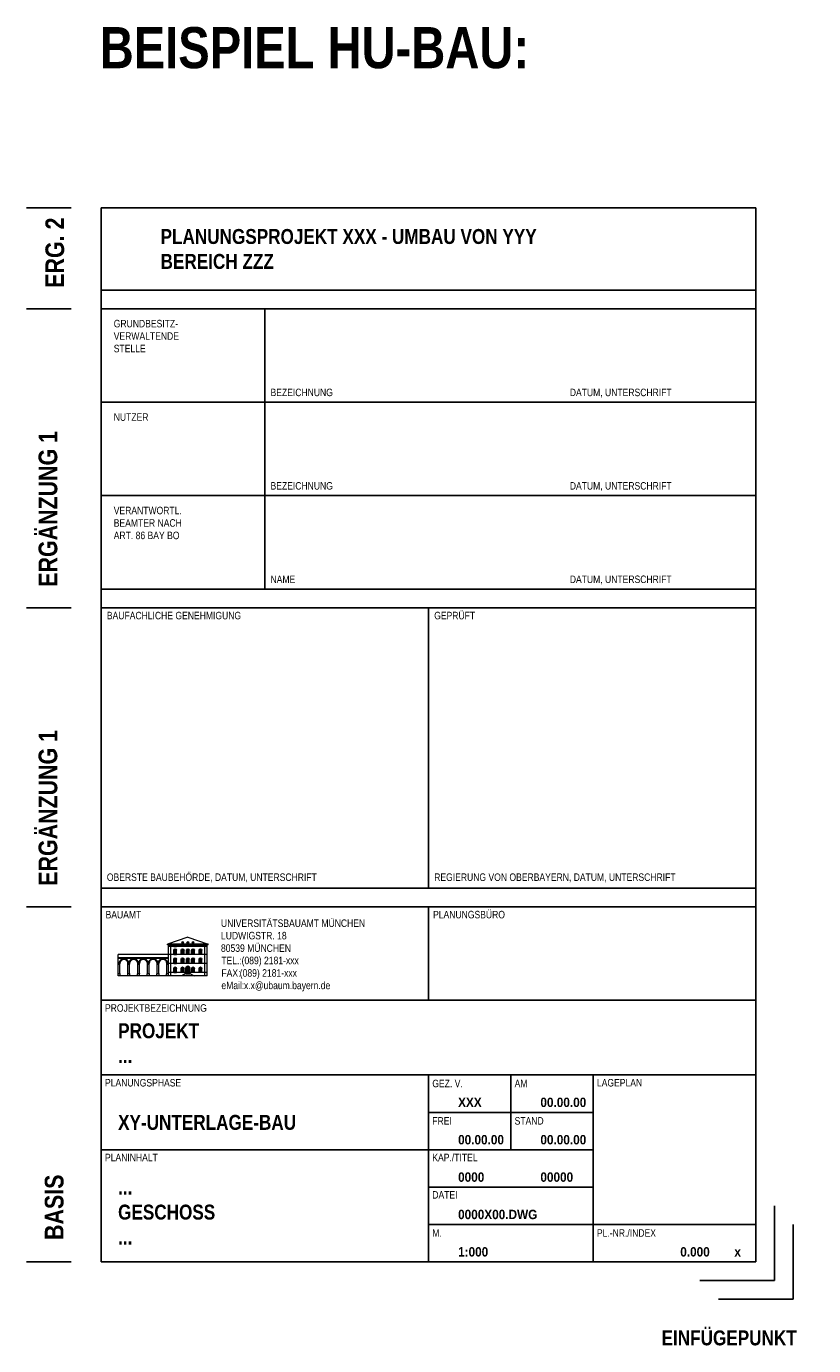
# Paper-space layout 'UBA-M Plankopf Basis+HU-Bau' of a CAD drawing. Extents: x -59 to 1067, y 10 to 746.
# Tile 6 of 7: x 856 to 1067, y 10 to 363. Entities that reach past the tile are written whole.
import ezdxf

# ---------------------------------------------------------------- set-up
doc = ezdxf.new("R2010")
doc.units = 0
doc.header["$LTSCALE"] = 0.05
doc.layers.get('0').update_dxf_attribs({"color": 1})
doc.layers.add('Z_01_HILFSLINIE', color=9, linetype='Continuous', plot=False)
doc.layers.add('Z_06_PLANKOPF', color=183, linetype='Continuous', lineweight=25)
doc.layers.add('Z_08_PLANBESCHRIFT', color=183, linetype='Continuous')
doc.styles.add('Plankopf Inh groß', font='ARIALNB.TTF', dxfattribs={"height": 4})
doc.styles.add('Plankopf Inh klein', font='ARIALNB.TTF', dxfattribs={"width": 1.1, "height": 2.5})
doc.styles.add('Plankopf Überschriften', font='ARIALN.TTF', dxfattribs={"height": 2})

# ---------------------------------------------------------------- blocks, each defined once
blk = doc.blocks.new('Plankopf Basis')
h = blk.add_hatch(color=256)
edge = h.paths.add_edge_path()
edge.add_line((-165.62, 92.23), (-164.86, 92.23))
edge.add_line((-164.86, 92.23), (-164.86, 93.27))
edge.add_arc((-165.24, 93.27), 0.38, 0, 180)
edge.add_line((-165.62, 93.27), (-165.62, 92.23))
h = blk.add_hatch(color=256)
edge = h.paths.add_edge_path()
edge.add_line((-163.63, 92.23), (-162.87, 92.23))
edge.add_line((-162.87, 92.23), (-162.87, 93.27))
edge.add_arc((-163.25, 93.27), 0.38, 0, 180)
edge.add_line((-163.63, 93.27), (-163.63, 92.23))
h = blk.add_hatch(color=256)
edge = h.paths.add_edge_path()
edge.add_line((-162.23, 92.23), (-161.47, 92.23))
edge.add_line((-161.47, 92.23), (-161.47, 93.27))
edge.add_arc((-161.85, 93.27), 0.38, 0, 180)
edge.add_line((-162.23, 93.27), (-162.23, 92.23))
h = blk.add_hatch(color=256)
edge = h.paths.add_edge_path()
edge.add_line((-160.83, 92.23), (-160.07, 92.23))
edge.add_line((-160.07, 92.23), (-160.07, 93.27))
edge.add_arc((-160.45, 93.27), 0.38, 0, 180)
edge.add_line((-160.83, 93.27), (-160.83, 92.23))
h = blk.add_hatch(color=256)
edge = h.paths.add_edge_path()
edge.add_line((-158.85, 92.23), (-158.09, 92.23))
edge.add_line((-158.09, 92.23), (-158.09, 93.27))
edge.add_arc((-158.47, 93.27), 0.38, 0, 180)
edge.add_line((-158.85, 93.27), (-158.85, 92.23))
h = blk.add_hatch(color=256)
edge = h.paths.add_edge_path()
edge.add_line((-165.62, 89.82), (-164.86, 89.82))
edge.add_line((-164.86, 89.82), (-164.86, 90.86))
edge.add_arc((-165.24, 90.86), 0.38, 0, 180)
edge.add_line((-165.62, 90.86), (-165.62, 89.82))
h = blk.add_hatch(color=256)
edge = h.paths.add_edge_path()
edge.add_line((-165.62, 87.39), (-164.86, 87.39))
edge.add_line((-164.86, 87.39), (-164.86, 88.43))
edge.add_arc((-165.24, 88.43), 0.38, 0, 180)
edge.add_line((-165.62, 88.43), (-165.62, 87.39))
h = blk.add_hatch(color=256)
edge = h.paths.add_edge_path()
edge.add_line((-163.63, 89.82), (-162.87, 89.82))
edge.add_line((-162.87, 89.82), (-162.87, 90.86))
edge.add_arc((-163.25, 90.86), 0.38, 0, 180)
edge.add_line((-163.63, 90.86), (-163.63, 89.82))
h = blk.add_hatch(color=256)
edge = h.paths.add_edge_path()
edge.add_line((-163.63, 87.39), (-162.87, 87.39))
edge.add_line((-162.87, 87.39), (-162.87, 88.43))
edge.add_arc((-163.25, 88.43), 0.38, 0, 180)
edge.add_line((-163.63, 88.43), (-163.63, 87.39))
h = blk.add_hatch(color=256)
edge = h.paths.add_edge_path()
edge.add_line((-162.37, 87.09), (-161.33, 87.09))
edge.add_line((-161.33, 87.09), (-161.33, 88.55))
edge.add_arc((-161.85, 88.55), 0.52, 0, 180)
edge.add_line((-162.37, 88.55), (-162.37, 87.09))
h = blk.add_hatch(color=256)
edge = h.paths.add_edge_path()
edge.add_line((-162.23, 89.82), (-161.47, 89.82))
edge.add_line((-161.47, 89.82), (-161.47, 90.86))
edge.add_arc((-161.85, 90.86), 0.38, 0, 180)
edge.add_line((-162.23, 90.86), (-162.23, 89.82))
h = blk.add_hatch(color=256)
edge = h.paths.add_edge_path()
edge.add_line((-160.83, 89.82), (-160.07, 89.82))
edge.add_line((-160.07, 89.82), (-160.07, 90.86))
edge.add_arc((-160.45, 90.86), 0.38, 0, 180)
edge.add_line((-160.83, 90.86), (-160.83, 89.82))
h = blk.add_hatch(color=256)
edge = h.paths.add_edge_path()
edge.add_line((-160.83, 87.39), (-160.07, 87.39))
edge.add_line((-160.07, 87.39), (-160.07, 88.43))
edge.add_arc((-160.45, 88.43), 0.38, 0, 180)
edge.add_line((-160.83, 88.43), (-160.83, 87.39))
h = blk.add_hatch(color=256)
edge = h.paths.add_edge_path()
edge.add_line((-158.85, 89.82), (-158.09, 89.82))
edge.add_line((-158.09, 89.82), (-158.09, 90.86))
edge.add_arc((-158.47, 90.86), 0.38, 0, 180)
edge.add_line((-158.85, 90.86), (-158.85, 89.82))
h = blk.add_hatch(color=256)
edge = h.paths.add_edge_path()
edge.add_line((-158.85, 87.39), (-158.09, 87.39))
edge.add_line((-158.09, 87.39), (-158.09, 88.43))
edge.add_arc((-158.47, 88.43), 0.38, 0, 180)
edge.add_line((-158.85, 88.43), (-158.85, 87.39))
for p, q in [((-185, 105), (-10, 105)), ((-185, 10), (-185, 105)), ((-97.5, 80), (-97.5, 105)), ((-10, 105), (-10, 10)), ((-165.62, 92.23), (-164.86, 92.23)), ((-165.56, 94.68), (-164.92, 94.68)), ((-165.56, 94.33), (-164.92, 94.33)), ((-165.62, 89.82), (-164.86, 89.82)), ((-165.62, 87.39), (-164.86, 87.39)), ((-162.37, 87.09), (-161.33, 87.09)), ((-185, 80), (-10, 80)), ((-185, 60), (-10, 60)), ((-97.5, 10), (-97.5, 60)), ((-75.5, 40), (-75.5, 60)), ((-53.5, 10), (-53.5, 60)), ((-97.5, 50), (-53.5, 50)), ((-185, 40), (-53.5, 40)), ((-97.5, 30), (-53.5, 30)), ((-97.5, 20), (-10, 20)), ((-185, 10), (-10, 10))]:
    blk.add_line(p, q)
at = {"lineweight": 13}
for p, q in [((-161.85, 96.84), (-167.25, 95)), ((-163.57, 95.32), (-162.93, 95.32)), ((-162.17, 95.32), (-161.53, 95.32)), ((-161.85, 96.84), (-156.45, 95)), ((-160.77, 95.32), (-160.13, 95.32)), ((-180.45, 86.53), (-180.45, 92.23)), ((-156.69, 92.23), (-180.45, 92.23)), ((-156.45, 95), (-167.25, 95)), ((-167.25, 94.78), (-167.25, 95)), ((-156.45, 94.78), (-167.25, 94.78)), ((-167.01, 86.53), (-167.01, 94.78)), ((-156.69, 94.68), (-167.01, 94.68)), ((-156.69, 94.33), (-167.01, 94.33)), ((-166.43, 86.53), (-166.43, 94.78)), ((-165.62, 92.23), (-165.62, 93.27)), ((-165.56, 94.33), (-165.56, 94.68)), ((-164.92, 94.33), (-164.92, 94.68)), ((-164.86, 92.23), (-164.86, 93.27)), ((-163.63, 92.23), (-163.63, 93.27)), ((-162.87, 92.23), (-162.87, 93.27)), ((-162.23, 92.23), (-162.23, 93.27)), ((-162.17, 94.33), (-162.17, 94.68)), ((-161.53, 94.33), (-161.53, 94.68)), ((-161.47, 92.23), (-161.47, 93.27)), ((-160.83, 92.23), (-160.83, 93.27)), ((-160.07, 92.23), (-160.07, 93.27)), ((-158.85, 92.23), (-158.85, 93.27)), ((-158.79, 94.33), (-158.79, 94.68)), ((-158.15, 94.33), (-158.15, 94.68)), ((-158.09, 92.23), (-158.09, 93.27)), ((-157.28, 86.53), (-157.28, 94.78)), ((-156.69, 86.53), (-156.69, 94.78)), ((-156.45, 94.78), (-156.45, 95)), ((-167.01, 91.34), (-180.45, 91.34)), ((-167.01, 91.12), (-180.45, 91.12)), ((-179.81, 89.82), (-180.45, 89.82)), ((-180.01, 89.55), (-180.45, 89.55)), ((-180.01, 87.17), (-180.01, 89.82)), ((-177.95, 89.82), (-177.31, 89.82)), ((-177.85, 87.17), (-177.85, 89.82)), ((-177.41, 89.55), (-177.85, 89.55)), ((-177.41, 87.17), (-177.41, 89.82)), ((-175.35, 89.82), (-174.71, 89.82)), ((-175.25, 87.17), (-175.25, 89.82)), ((-174.81, 89.55), (-175.25, 89.55)), ((-174.81, 87.17), (-174.81, 89.82)), ((-172.75, 89.82), (-172.11, 89.82)), ((-172.65, 87.17), (-172.65, 89.82)), ((-172.21, 89.55), (-172.65, 89.55)), ((-172.21, 87.17), (-172.21, 89.82)), ((-170.15, 89.82), (-169.51, 89.82)), ((-170.05, 87.17), (-170.05, 89.82)), ((-169.61, 89.55), (-170.05, 89.55)), ((-169.61, 87.17), (-169.61, 89.82)), ((-167.01, 89.82), (-167.65, 89.82)), ((-167.45, 87.17), (-167.45, 89.82)), ((-167.01, 89.55), (-167.45, 89.55)), ((-156.69, 89.82), (-167.01, 89.82)), ((-165.62, 89.82), (-165.62, 90.86)), ((-165.62, 87.39), (-165.62, 88.43)), ((-164.86, 89.82), (-164.86, 90.86)), ((-164.86, 87.39), (-164.86, 88.43)), ((-163.63, 89.82), (-163.63, 90.86)), ((-163.63, 87.39), (-163.63, 88.43)), ((-162.87, 89.82), (-162.87, 90.86)), ((-162.87, 87.39), (-162.87, 88.43)), ((-162.37, 87.09), (-162.37, 88.55)), ((-162.23, 89.82), (-162.23, 90.86)), ((-161.47, 89.82), (-161.47, 90.86)), ((-161.33, 87.09), (-161.33, 88.55)), ((-160.83, 89.82), (-160.83, 90.86)), ((-160.83, 87.39), (-160.83, 88.43)), ((-160.07, 89.82), (-160.07, 90.86)), ((-160.07, 87.39), (-160.07, 88.43)), ((-158.85, 89.82), (-158.85, 90.86)), ((-158.85, 87.39), (-158.85, 88.43)), ((-158.09, 89.82), (-158.09, 90.86)), ((-158.09, 87.39), (-158.09, 88.43)), ((-180.45, 87.17), (-180.01, 87.17)), ((-156.69, 86.53), (-180.45, 86.53)), ((-180.01, 87.17), (-179.93, 87.09)), ((-179.93, 86.53), (-179.93, 87.09)), ((-177.85, 87.17), (-177.93, 87.09)), ((-177.93, 86.53), (-177.93, 87.09)), ((-177.85, 87.17), (-177.41, 87.17)), ((-177.41, 87.17), (-177.33, 87.09)), ((-177.33, 86.53), (-177.33, 87.09)), ((-175.25, 87.17), (-175.33, 87.09)), ((-175.33, 86.53), (-175.33, 87.09)), ((-175.25, 87.17), (-174.81, 87.17)), ((-174.81, 87.17), (-174.73, 87.09)), ((-174.73, 86.53), (-174.73, 87.09)), ((-172.65, 87.17), (-172.73, 87.09)), ((-172.73, 86.53), (-172.73, 87.09)), ((-172.65, 87.17), (-172.21, 87.17)), ((-172.21, 87.17), (-172.13, 87.09)), ((-172.13, 86.53), (-172.13, 87.09)), ((-170.05, 87.17), (-170.13, 87.09)), ((-170.13, 86.53), (-170.13, 87.09)), ((-170.05, 87.17), (-169.61, 87.17)), ((-169.61, 87.17), (-169.53, 87.09)), ((-169.53, 86.53), (-169.53, 87.09)), ((-167.45, 87.17), (-167.53, 87.09)), ((-167.53, 86.53), (-167.53, 87.09)), ((-167.45, 87.17), (-167.01, 87.17)), ((-162.37, 87.39), (-167.01, 87.39)), ((-162.53, 87.09), (-163.5, 86.53)), ((-161.17, 87.09), (-162.53, 87.09)), ((-156.69, 87.39), (-161.33, 87.39)), ((-161.17, 87.09), (-160.2, 86.53))]:
    blk.add_line(p, q, dxfattribs=at)
for centre, radius, start, end in [((-163.25, 95.32), 0.32, 0, 180), ((-161.85, 95.32), 0.32, 0, 180), ((-160.45, 95.32), 0.32, 0, 180), ((-178.93, 89.82), 1.3, 359.9994, 180.0006), ((-178.93, 89.82), 1.08, 0, 180), ((-176.33, 89.82), 1.3, 359.9994, 180.0006), ((-176.33, 89.82), 1.08, 0, 180), ((-173.73, 89.82), 1.3, 359.9994, 180.0006), ((-173.73, 89.82), 1.08, 0, 180), ((-171.13, 89.82), 1.3, 359.9994, 180.0006), ((-171.13, 89.82), 1.08, 0, 180), ((-168.53, 89.82), 1.3, 359.9994, 180.0006), ((-168.53, 89.82), 1.08, 0, 180)]:
    blk.add_arc(centre, radius, start, end, dxfattribs=at)
for centre, radius in [((-165.24, 93.27), 0.38), ((-163.25, 93.27), 0.38), ((-161.85, 93.27), 0.38), ((-160.45, 93.27), 0.38), ((-158.47, 93.27), 0.38), ((-165.24, 90.86), 0.38), ((-165.24, 88.43), 0.38), ((-163.25, 90.86), 0.38), ((-163.25, 88.43), 0.38), ((-161.85, 88.55), 0.52), ((-161.85, 90.86), 0.38), ((-160.45, 90.86), 0.38), ((-160.45, 88.43), 0.38), ((-158.47, 90.86), 0.38), ((-158.47, 88.43), 0.38)]:
    blk.add_arc(centre, radius, 0, 180)
at = {"style": 'Plankopf Überschriften'}
for s, p in [('PROJEKTBEZEICHNUNG', (-184, 76.92)), ('PLANUNGSPHASE', (-184, 56.92)), ('GEZ. V.', (-96.5, 56.72)), ('AM', (-74.5, 56.72)), ('LAGEPLAN', (-52.5, 56.92)), ('FREI', (-96.5, 46.72)), ('STAND', (-74.5, 46.72)), ('PLANINHALT', (-184, 36.92)), ('KAP./TITEL', (-96.5, 36.92)), ('DATEI', (-96.5, 26.92)), ('M.', (-96.5, 16.72)), ('PL.-NR./INDEX', (-52.5, 16.72))]:
    blk.add_text(s, height=2, dxfattribs=at).set_placement(p)
at = {"char_height": 2, "attachment_point": 1, "style": 'Plankopf Überschriften'}
for s, insert in [('BAUAMT', (-183.84, 103.89)), ('TEL.:', (-152.9, 91.61)), ('FAX:', (-152.88, 88.29)), ('eMail:', (-152.88, 84.97))]:
    blk.add_mtext(s, dxfattribs=dict(at, insert=insert))
for tag, p, height, style in [('PLANUNGSBÜRO', (-96.3, 101.92), 2, 'Plankopf Überschriften'), ('UBAUM', (-153, 99.61), 2, 'Plankopf Überschriften'), ('LUD18', (-153, 96.28), 2, 'Plankopf Überschriften'), ('MÜ', (-153, 92.95), 2, 'Plankopf Überschriften'), ('000', (-147.96, 86.3), 2, 'Plankopf Überschriften'), ('000', (-147.48, 89.65), 2, 'Plankopf Überschriften'), ('XXX', (-146.85, 82.97), 2, 'Plankopf Überschriften'), ('PROJEKT', (-180.47, 69.82), 4, 'Plankopf Inh groß'), ('Z2', (-180.5, 63.18), 4, 'Plankopf Inh groß'), ('XY-UNTERLAGE-BAU', (-180.5, 45.32), 4, 'Plankopf Inh groß'), ('Z1', (-180.5, 27.97), 4, 'Plankopf Inh groß'), ('Z2', (-180.5, 21.31), 4, 'Plankopf Inh groß'), ('Z3', (-180.5, 14.64), 4, 'Plankopf Inh groß')]:
    blk.add_attdef(tag, p, '', height=height, dxfattribs=dict(style=style))
at = {"style": 'Plankopf Inh klein', "width": 1.1}
for tag, p in [('XXX', (-89.6, 51.43)), ('00.00.00', (-67.6, 51.43)), ('00.00.00', (-89.6, 41.43)), ('00.00.00', (-67.6, 41.43)), ('0000', (-89.6, 31.43)), ('00000', (-67.6, 31.43)), ('0000X00.DWG', (-89.6, 21.43)), ('1:000', (-89.6, 11.43)), ('0.000', (-30.22, 11.43)), ('x', (-15.75, 11.43))]:
    blk.add_attdef(tag, p, '', height=2.5, dxfattribs=at)

psp = doc.layouts.new('UBA-M Plankopf Basis+HU-Bau')

# ---------------------------------------------------------------- linework, layer by layer
at = {"layer": 'Z_01_HILFSLINIE'}
for p, q in [((1056.13, 27.04), (1056.13, 47.04)), ((1061.13, 22.04), (1061.13, 42.04)), ((1056.13, 27.04), (1036.13, 27.04)), ((1061.13, 22.04), (1041.13, 22.04))]:
    psp.add_line(p, q, dxfattribs=at)
at = {"layer": 'Z_06_PLANKOPF'}
for p, q in [((1051.13, 314.04), (876.13, 314.04)), ((876.13, 314.04), (876.13, 287.04)), ((1051.13, 314.04), (1051.13, 287.04)), ((1051.13, 292.04), (876.13, 292.04)), ((1051.13, 287.04), (876.13, 287.04)), ((876.13, 287.04), (876.13, 207.04)), ((919.88, 212.04), (919.88, 287.04)), ((1051.13, 287.04), (1051.13, 207.04)), ((1051.13, 262.04), (876.13, 262.04)), ((1051.13, 237.04), (876.13, 237.04)), ((1051.13, 212.04), (876.13, 212.04)), ((876.13, 207.04), (876.13, 127.04)), ((1051.13, 207.04), (876.13, 207.04)), ((963.63, 132.04), (963.63, 207.04)), ((1051.13, 207.04), (1051.13, 127.04)), ((876.13, 132.04), (1051.13, 132.04))]:
    psp.add_line(p, q, dxfattribs=at)
at = {"layer": 'Z_08_PLANBESCHRIFT'}
for p, q in [((868.13, 314.04), (856.13, 314.04)), ((868.13, 287.04), (856.13, 287.04)), ((868.13, 207.04), (856.13, 207.04)), ((868.13, 127.04), (856.13, 127.04)), ((868.13, 32.04), (856.13, 32.04))]:
    psp.add_line(p, q, dxfattribs=at)

# ---------------------------------------------------------------- block references
at = {"layer": 'Z_06_PLANKOPF'}
ref = psp.add_blockref('Plankopf Basis', (1061.13, 22.04), dxfattribs=at)
ref.add_attrib('PROJEKT', 'PROJEKT ', (880.65, 91.86), dxfattribs={"layer": '0', "height": 4, "style": 'Plankopf Inh groß'})
ref.add_attrib('Z2', '...', (880.63, 85.21), dxfattribs={"layer": '0', "height": 4, "style": 'Plankopf Inh groß'})
ref.add_attrib('XY-UNTERLAGE-BAU', 'XY-UNTERLAGE-BAU', (880.63, 67.36), dxfattribs={"layer": '0', "height": 4, "style": 'Plankopf Inh groß'})
ref.add_attrib('Z1', '...', (880.63, 50.01), dxfattribs={"layer": '0', "height": 4, "style": 'Plankopf Inh groß'})
ref.add_attrib('Z2', 'GESCHOSS', (880.63, 43.35), dxfattribs={"layer": '0', "height": 4, "style": 'Plankopf Inh groß'})
ref.add_attrib('Z3', '...', (880.63, 36.68), dxfattribs={"layer": '0', "height": 4, "style": 'Plankopf Inh groß'})
ref.add_attrib('1:000', '1:000', (971.52, 33.47), dxfattribs={"layer": '0', "height": 2.5, "style": 'Plankopf Inh klein', "width": 1.1})
ref.add_attrib('0.000', '0.000', (1030.91, 33.47), dxfattribs={"layer": '0', "height": 2.5, "style": 'Plankopf Inh klein', "width": 1.1})
ref.add_attrib('x', 'x', (1045.37, 33.47), dxfattribs={"layer": '0', "height": 2.5, "style": 'Plankopf Inh klein', "width": 1.1})
ref.add_attrib('XXX', 'XXX', (971.52, 73.47), dxfattribs={"layer": '0', "height": 2.5, "style": 'Plankopf Inh klein', "width": 1.1})
ref.add_attrib('00.00.00', '00.00.00', (993.52, 73.47), dxfattribs={"layer": '0', "height": 2.5, "style": 'Plankopf Inh klein', "width": 1.1})
ref.add_attrib('00.00.00', '00.00.00', (971.52, 63.47), dxfattribs={"layer": '0', "height": 2.5, "style": 'Plankopf Inh klein', "width": 1.1})
ref.add_attrib('00.00.00', '00.00.00', (993.52, 63.47), dxfattribs={"layer": '0', "height": 2.5, "style": 'Plankopf Inh klein', "width": 1.1})
ref.add_attrib('0000', '0000', (971.52, 53.47), dxfattribs={"layer": '0', "height": 2.5, "style": 'Plankopf Inh klein', "width": 1.1})
ref.add_attrib('00000', '00000', (993.52, 53.47), dxfattribs={"layer": '0', "height": 2.5, "style": 'Plankopf Inh klein', "width": 1.1})
ref.add_attrib('0000X00.DWG', '0000X00.DWG', (971.52, 43.47), dxfattribs={"layer": '0', "height": 2.5, "style": 'Plankopf Inh klein', "width": 1.1})
ref.add_attrib('UBAUM', 'UNIVERSITÄTSBAUAMT MÜNCHEN', (908.13, 121.65), dxfattribs={"layer": '0', "height": 2, "style": 'Plankopf Überschriften'})
ref.add_attrib('LUD18', 'LUDWIGSTR. 18', (908.13, 118.32), dxfattribs={"layer": '0', "height": 2, "style": 'Plankopf Überschriften'})
ref.add_attrib('MÜ', '80539 MÜNCHEN', (908.13, 114.98), dxfattribs={"layer": '0', "height": 2, "style": 'Plankopf Überschriften'})
ref.add_attrib('000', '(089) 2181-xxx', (913.65, 111.68), dxfattribs={"layer": '0', "height": 2, "style": 'Plankopf Überschriften'})
ref.add_attrib('000', '(089) 2181-xxx', (913.16, 108.33), dxfattribs={"layer": '0', "height": 2, "style": 'Plankopf Überschriften'})
ref.add_attrib('XXX', 'x.x@ubaum.bayern.de', (914.27, 105), dxfattribs={"layer": '0', "height": 2, "style": 'Plankopf Überschriften'})
ref.add_attrib('PLANUNGSBÜRO', 'PLANUNGSBÜRO', (964.83, 123.95), dxfattribs={"layer": '0', "height": 2, "style": 'Plankopf Überschriften'})

# ---------------------------------------------------------------- texts
at = {"layer": 'Z_01_HILFSLINIE', "insert": (1025.91, 13.7), "char_height": 4, "attachment_point": 1, "style": 'Plankopf Inh groß'}
psp.add_mtext('EINFÜGEPUNKT', dxfattribs=at)
at = {"layer": 'Z_06_PLANKOPF', "style": 'Plankopf Überschriften'}
for s, p in [('BEZEICHNUNG', (921.38, 263.66)), ('DATUM, UNTERSCHRIFT', (1001.38, 263.66)), ('BEZEICHNUNG', (921.38, 238.66)), ('DATUM, UNTERSCHRIFT', (1001.38, 238.66)), ('NAME', (921.38, 213.66)), ('DATUM, UNTERSCHRIFT', (1001.38, 213.66)), ('BAUFACHLICHE GENEHMIGUNG', (877.63, 203.96)), ('GEPRÜFT', (965.13, 203.96)), ('OBERSTE BAUBEHÖRDE, DATUM, UNTERSCHRIFT', (877.63, 133.96)), ('REGIERUNG VON OBERBAYERN, DATUM, UNTERSCHRIFT', (965.13, 133.96))]:
    psp.add_text(s, height=2, dxfattribs=at).set_placement(p)
at = {"layer": 'Z_06_PLANKOPF', "insert": (891.99, 308.38), "char_height": 4, "attachment_point": 1, "style": 'Plankopf Inh groß'}
psp.add_mtext('PLANUNGSPROJEKT XXX - UMBAU VON YYY\\PBEREICH ZZZ', dxfattribs=at)
at = {"layer": 'Z_06_PLANKOPF', "char_height": 2, "attachment_point": 1, "style": 'Plankopf Überschriften'}
for s, insert, width in [('GRUNDBESITZ- VERWALTENDE STELLE', (879.47, 284.07), 25), ('NUTZER', (879.47, 259.07), 25), ('VERANTWORTL. BEAMTER NACH ART. 86 BAY BO', (879.47, 234.07), 20)]:
    psp.add_mtext(s, dxfattribs=dict(at, insert=insert, width=width))
at = {"layer": 'Z_08_PLANBESCHRIFT', "insert": (875.72, 362.4), "char_height": 11, "attachment_point": 1, "style": 'Plankopf Inh groß'}
psp.add_mtext('BEISPIEL HU-BAU:', dxfattribs=at)
at = {"layer": 'Z_08_PLANBESCHRIFT', "char_height": 5, "attachment_point": 1, "rotation": 90, "style": 'Plankopf Inh groß'}
for s, insert in [('ERG. 2', (861.21, 292.67)), ('ERGÄNZUNG 1', (859.38, 212.67)), ('ERGÄNZUNG 1', (859.38, 132.67))]:
    psp.add_mtext(s, dxfattribs=dict(at, insert=insert))
at = {"layer": 'Z_08_PLANBESCHRIFT', "insert": (861.04, 37.9), "char_height": 5, "width": 1.1025, "attachment_point": 1, "rotation": 90, "style": 'Plankopf Inh groß'}
psp.add_mtext('BASIS', dxfattribs=at)

doc.saveas('drawing.dxf')
